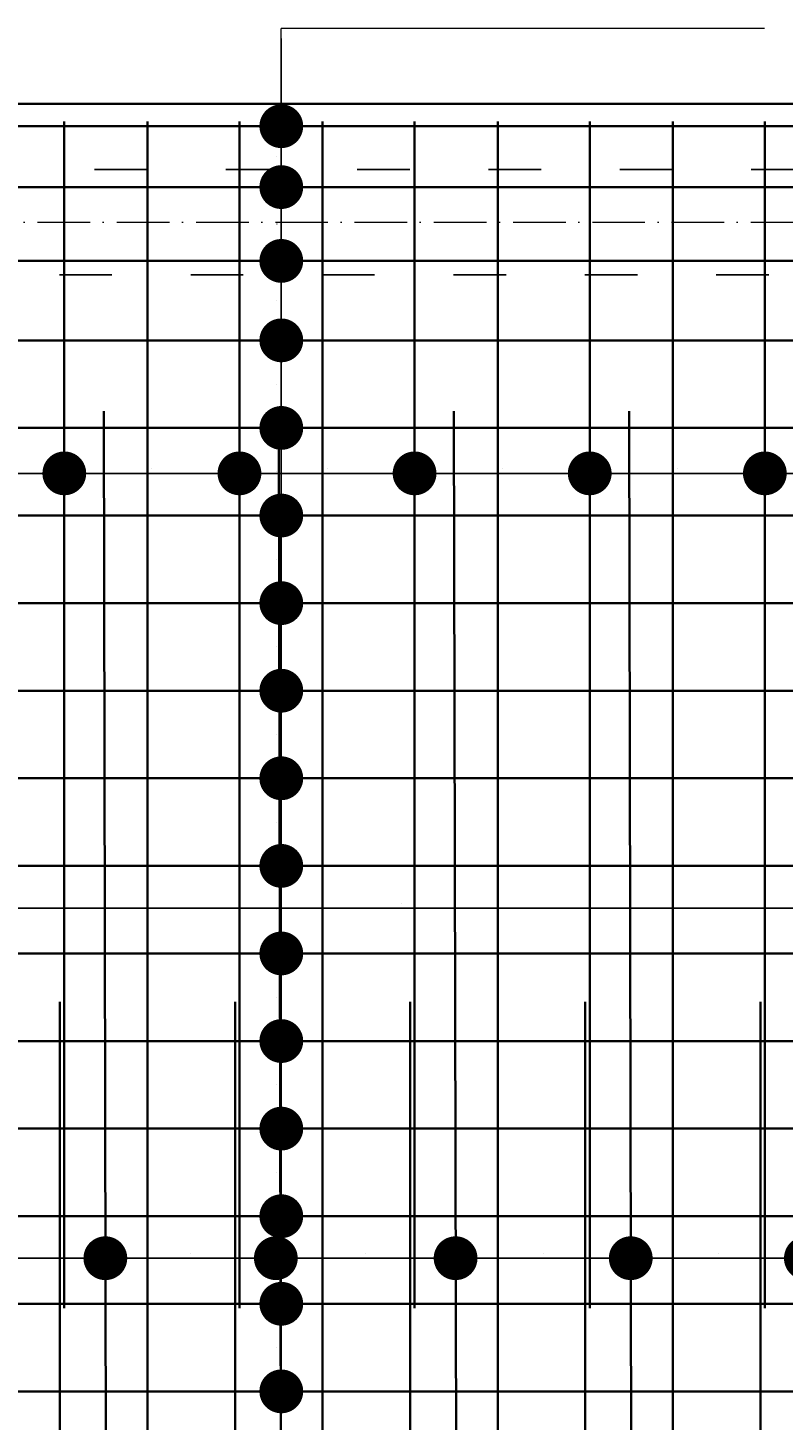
# Model space of a CAD drawing. Header units: millimetres. Extents: x 295948 to 312016, y 6878 to 18016.
# Tile 155 of 252: x 303985 to 304158, y 16591 to 16909. Entities that reach past the tile are written whole.
import ezdxf

# ---------------------------------------------------------------- set-up
doc = ezdxf.new("R2010")
doc.units = ezdxf.units.MM
doc.linetypes.add('ACAD_ISO03W100', pattern=[30, 12, -18])
doc.linetypes.add('ACAD_ISO10W100', pattern=[18, 12, -3, 0, -3])
for name, color, linetype, lineweight in [('konstrukcja', 3, 'Continuous', 35), ('konstrukcja wymiary', 1, 'Continuous', 13), ('osie', 5, 'ACAD_ISO10W100', 13), ('zbrojenie płyty', 141, 'Continuous', 35)]:
    doc.layers.add(name, color=color, linetype=linetype, lineweight=lineweight)
doc.layers.add('przerywane', color=6, linetype='ACAD_ISO03W100')
doc.styles.add('KONSTRUKCJA', font='romand.shx', dxfattribs={"oblique": 10})
doc.styles.get("Standard").update_dxf_attribs({"font": 'romand.shx', "oblique": 10})
doc.dimstyles.new('150', dxfattribs={"dimtxt": 10, "dimasz": 7, "dimexe": 1.25, "dimexo": 0.625, "dimgap": 3, "dimtad": 1, "dimdec": 0, "dimrnd": 0.5, "dimtxsty": 'KONSTRUKCJA', "dimblk": 'ARCHTICK', "dimcen": 2.5, "dimadec": 0, "dimazin": 0, "dimtfac": 1, "dimtdec": 0, "dimtix": 1, "dimtmove": 0, "dimatfit": 3, "dimfxl": 4, "dimfxlon": 1, "dimarcsym": 0})
doc.dimstyles.new('kropki', dxfattribs={"dimtxt": 0.001, "dimasz": 10, "dimexe": 1.25, "dimexo": 0.625, "dimgap": 1, "dimtad": 1, "dimtxsty": 'Standard', "dimblk": 'DOT', "dimcen": 2.5, "dimadec": 0, "dimazin": 0, "dimtfac": 1, "dimtmove": 0, "dimatfit": 3, "dimfxl": 1, "dimfxlon": 1, "dimarcsym": 0})

# ---------------------------------------------------------------- blocks, each defined once
blk = doc.blocks.new('_ArchTick')
at = {"color": 0, "linetype": 'ByBlock', "lineweight": 13, "const_width": 0.15}
blk.add_lwpolyline([(-0.5, -0.5), (0.5, 0.5)], dxfattribs=at)
blk = doc.blocks.new('*D2334')
at = {"layer": 'Defpoints', "color": 0, "transparency": 16777216}
for p in [(303790.44, 16970.58), (303790.44, 16876.22), (304210.44, 16876.22)]:
    blk.add_point(p, dxfattribs=at)
at = {"layer": 'konstrukcja wymiary', "color": 0, "lineweight": -2, "transparency": 16777216}
for p, q in [((303790.44, 16966.58), (303790.44, 16971.83)), ((304210.44, 16966.58), (304210.44, 16971.83)), ((304210.44, 16970.58), (303790.44, 16970.58))]:
    blk.add_line(p, q, dxfattribs=at)
at = {"layer": 'konstrukcja wymiary', "color": 0, "lineweight": -2, "transparency": 16777216, "xscale": 7, "yscale": 7, "zscale": 7, "rotation": 180}
blk.add_blockref('_ArchTick', (303790.44, 16970.58), dxfattribs=at)
at = {"layer": 'konstrukcja wymiary', "color": 0, "lineweight": -2, "transparency": 16777216, "xscale": 7, "yscale": 7, "zscale": 7}
blk.add_blockref('_ArchTick', (304210.44, 16970.58), dxfattribs=at)
at = {"layer": 'konstrukcja wymiary', "color": 0, "transparency": 16777216, "insert": (304000.44, 16978.58), "char_height": 10, "attachment_point": 5, "style": 'KONSTRUKCJA'}
blk.add_mtext('420', dxfattribs=at)
blk = doc.blocks.new('*D2156')
at = {"layer": 'Defpoints', "color": 0, "transparency": 16777216}
for p in [(304957.44, 17000.58), (303143.44, 16891.22), (304957.44, 16891.22)]:
    blk.add_point(p, dxfattribs=at)
at = {"layer": 'konstrukcja wymiary', "color": 0, "lineweight": -2, "transparency": 16777216}
for p, q in [((303143.44, 16996.58), (303143.44, 17001.83)), ((303143.44, 17000.58), (304957.44, 17000.58)), ((304957.44, 16996.58), (304957.44, 17001.83))]:
    blk.add_line(p, q, dxfattribs=at)
at = {"layer": 'konstrukcja wymiary', "color": 0, "lineweight": -2, "transparency": 16777216, "xscale": 7, "yscale": 7, "zscale": 7, "rotation": 180}
blk.add_blockref('_ArchTick', (303143.44, 17000.58), dxfattribs=at)
at = {"layer": 'konstrukcja wymiary', "color": 0, "lineweight": -2, "transparency": 16777216, "xscale": 7, "yscale": 7, "zscale": 7}
blk.add_blockref('_ArchTick', (304957.44, 17000.58), dxfattribs=at)
at = {"layer": 'konstrukcja wymiary', "color": 0, "transparency": 16777216, "insert": (304050.44, 17008.58), "char_height": 10, "attachment_point": 5, "style": 'KONSTRUKCJA'}
blk.add_mtext('1814', dxfattribs=at)
blk = doc.blocks.new('_Dot')
at = {"color": 0, "linetype": 'ByBlock', "lineweight": -2}
blk.add_line((-0.5, 0), (-1, 0), dxfattribs=at)
at = {"color": 0, "linetype": 'ByBlock', "const_width": 0.5}
blk.add_lwpolyline([(-0.25, 0, 1), (0.25, 0, 1)], format="xyb", close=True, dxfattribs=at)
blk = doc.blocks.new('*D2358')
at = {"layer": 'Defpoints', "color": 0, "transparency": 16777216}
for p in [(304052.56, 16886.14), (304043.12, 16872.24), (304052.56, 16872.24)]:
    blk.add_point(p, dxfattribs=at)
at = {"layer": 'konstrukcja wymiary', "color": 0, "lineweight": -2, "transparency": 16777216}
for p, q in [((304043.12, 16896.14), (304043.12, 16906.14)), ((304044.12, 16886.14), (304041.87, 16886.14)), ((304043.12, 16886.14), (304043.12, 16872.24)), ((304044.12, 16872.24), (304041.87, 16872.24)), ((304043.12, 16862.24), (304043.12, 16852.24))]:
    blk.add_line(p, q, dxfattribs=at)
at = {"layer": 'konstrukcja wymiary', "color": 0, "lineweight": -2, "transparency": 16777216, "xscale": 10, "yscale": 10, "zscale": 10}
for p, rotation in [((304043.12, 16886.14), 270), ((304043.12, 16872.24), 90)]:
    blk.add_blockref('_Dot', p, dxfattribs=dict(at, rotation=rotation))
at = {"layer": 'konstrukcja wymiary', "color": 0, "transparency": 16777216, "insert": (304042.12, 16879.19), "char_height": 0.001, "attachment_point": 5, "rotation": 90}
blk.add_mtext('13,9', dxfattribs=at)
blk = doc.blocks.new('*D2359')
at = {"layer": 'Defpoints', "color": 0, "transparency": 16777216}
for p in [(304052.56, 16872.24), (304043.12, 16855.38), (304050.44, 16855.38)]:
    blk.add_point(p, dxfattribs=at)
at = {"layer": 'konstrukcja wymiary', "color": 0, "lineweight": -2, "transparency": 16777216}
for p, q in [((304043.12, 16882.24), (304043.12, 16892.24)), ((304044.12, 16872.24), (304041.87, 16872.24)), ((304043.12, 16872.24), (304043.12, 16855.38)), ((304044.12, 16855.38), (304041.87, 16855.38)), ((304043.12, 16845.38), (304043.12, 16835.38))]:
    blk.add_line(p, q, dxfattribs=at)
at = {"layer": 'konstrukcja wymiary', "color": 0, "lineweight": -2, "transparency": 16777216, "xscale": 10, "yscale": 10, "zscale": 10}
for p, rotation in [((304043.12, 16872.24), 270), ((304043.12, 16855.38), 90)]:
    blk.add_blockref('_Dot', p, dxfattribs=dict(at, rotation=rotation))
at = {"layer": 'konstrukcja wymiary', "color": 0, "transparency": 16777216, "insert": (304042.12, 16863.81), "char_height": 0.001, "attachment_point": 5, "rotation": 90}
blk.add_mtext('16,87', dxfattribs=at)
blk = doc.blocks.new('*D2360')
at = {"layer": 'Defpoints', "color": 0, "transparency": 16777216}
for p in [(304050.44, 16855.38), (304043.12, 16837.24), (304052.56, 16837.24)]:
    blk.add_point(p, dxfattribs=at)
at = {"layer": 'konstrukcja wymiary', "color": 0, "lineweight": -2, "transparency": 16777216}
for p, q in [((304043.12, 16865.38), (304043.12, 16875.38)), ((304044.12, 16855.38), (304041.87, 16855.38)), ((304043.12, 16855.38), (304043.12, 16837.24)), ((304044.12, 16837.24), (304041.87, 16837.24)), ((304043.12, 16827.24), (304043.12, 16817.24))]:
    blk.add_line(p, q, dxfattribs=at)
at = {"layer": 'konstrukcja wymiary', "color": 0, "lineweight": -2, "transparency": 16777216, "xscale": 10, "yscale": 10, "zscale": 10}
for p, rotation in [((304043.12, 16855.38), 270), ((304043.12, 16837.24), 90)]:
    blk.add_blockref('_Dot', p, dxfattribs=dict(at, rotation=rotation))
at = {"layer": 'konstrukcja wymiary', "color": 0, "transparency": 16777216, "insert": (304042.12, 16846.31), "char_height": 0.001, "attachment_point": 5, "rotation": 90}
blk.add_mtext('18,13', dxfattribs=at)
blk = doc.blocks.new('*D2361')
at = {"layer": 'Defpoints', "color": 0, "transparency": 16777216}
for p in [(304052.56, 16837.24), (304043.12, 16817.24), (304052.56, 16817.24)]:
    blk.add_point(p, dxfattribs=at)
at = {"layer": 'konstrukcja wymiary', "color": 0, "lineweight": -2, "transparency": 16777216}
for p, q in [((304043.12, 16847.24), (304043.12, 16857.24)), ((304044.12, 16837.24), (304041.87, 16837.24)), ((304043.12, 16837.24), (304043.12, 16817.24)), ((304044.12, 16817.24), (304041.87, 16817.24)), ((304043.12, 16807.24), (304043.12, 16797.24))]:
    blk.add_line(p, q, dxfattribs=at)
at = {"layer": 'konstrukcja wymiary', "color": 0, "lineweight": -2, "transparency": 16777216, "xscale": 10, "yscale": 10, "zscale": 10}
for p, rotation in [((304043.12, 16837.24), 270), ((304043.12, 16817.24), 90)]:
    blk.add_blockref('_Dot', p, dxfattribs=dict(at, rotation=rotation))
at = {"layer": 'konstrukcja wymiary', "color": 0, "transparency": 16777216, "insert": (304042.12, 16827.24), "char_height": 0.001, "attachment_point": 5, "rotation": 90}
blk.add_mtext('20', dxfattribs=at)
blk = doc.blocks.new('*D2371')
at = {"layer": 'Defpoints', "color": 0, "transparency": 16777216}
for p in [(304052.56, 16817.24), (304043.12, 16797.24), (304052.56, 16797.24)]:
    blk.add_point(p, dxfattribs=at)
at = {"layer": 'konstrukcja wymiary', "color": 0, "lineweight": -2, "transparency": 16777216}
for p, q in [((304043.12, 16827.24), (304043.12, 16837.24)), ((304044.12, 16817.24), (304041.87, 16817.24)), ((304043.12, 16817.24), (304043.12, 16797.24)), ((304044.12, 16797.24), (304041.87, 16797.24)), ((304043.12, 16787.24), (304043.12, 16777.24))]:
    blk.add_line(p, q, dxfattribs=at)
at = {"layer": 'konstrukcja wymiary', "color": 0, "lineweight": -2, "transparency": 16777216, "xscale": 10, "yscale": 10, "zscale": 10}
for p, rotation in [((304043.12, 16817.24), 270), ((304043.12, 16797.24), 90)]:
    blk.add_blockref('_Dot', p, dxfattribs=dict(at, rotation=rotation))
at = {"layer": 'konstrukcja wymiary', "color": 0, "transparency": 16777216, "insert": (304042.12, 16807.24), "char_height": 0.001, "attachment_point": 5, "rotation": 90}
blk.add_mtext('20', dxfattribs=at)
blk = doc.blocks.new('*D2372')
at = {"layer": 'Defpoints', "color": 0, "transparency": 16777216}
for p in [(304052.56, 16797.24), (304043.12, 16777.24), (304050.44, 16777.24)]:
    blk.add_point(p, dxfattribs=at)
at = {"layer": 'konstrukcja wymiary', "color": 0, "lineweight": -2, "transparency": 16777216}
for p, q in [((304043.12, 16807.24), (304043.12, 16817.24)), ((304044.12, 16797.24), (304041.87, 16797.24)), ((304043.12, 16797.24), (304043.12, 16777.24)), ((304044.12, 16777.24), (304041.87, 16777.24)), ((304043.12, 16767.24), (304043.12, 16757.24))]:
    blk.add_line(p, q, dxfattribs=at)
at = {"layer": 'konstrukcja wymiary', "color": 0, "lineweight": -2, "transparency": 16777216, "xscale": 10, "yscale": 10, "zscale": 10}
for p, rotation in [((304043.12, 16797.24), 270), ((304043.12, 16777.24), 90)]:
    blk.add_blockref('_Dot', p, dxfattribs=dict(at, rotation=rotation))
at = {"layer": 'konstrukcja wymiary', "color": 0, "transparency": 16777216, "insert": (304042.12, 16787.24), "char_height": 0.001, "attachment_point": 5, "rotation": 90}
blk.add_mtext('20', dxfattribs=at)
blk = doc.blocks.new('*D2373')
at = {"layer": 'Defpoints', "color": 0, "transparency": 16777216}
for p in [(304050.44, 16777.24), (304043.12, 16757.24), (304052.56, 16757.24)]:
    blk.add_point(p, dxfattribs=at)
at = {"layer": 'konstrukcja wymiary', "color": 0, "lineweight": -2, "transparency": 16777216}
for p, q in [((304043.12, 16787.24), (304043.12, 16797.24)), ((304044.12, 16777.24), (304041.87, 16777.24)), ((304043.12, 16777.24), (304043.12, 16757.24)), ((304044.12, 16757.24), (304041.87, 16757.24)), ((304043.12, 16747.24), (304043.12, 16737.24))]:
    blk.add_line(p, q, dxfattribs=at)
at = {"layer": 'konstrukcja wymiary', "color": 0, "lineweight": -2, "transparency": 16777216, "xscale": 10, "yscale": 10, "zscale": 10}
for p, rotation in [((304043.12, 16777.24), 270), ((304043.12, 16757.24), 90)]:
    blk.add_blockref('_Dot', p, dxfattribs=dict(at, rotation=rotation))
at = {"layer": 'konstrukcja wymiary', "color": 0, "transparency": 16777216, "insert": (304042.12, 16767.24), "char_height": 0.001, "attachment_point": 5, "rotation": 90}
blk.add_mtext('20', dxfattribs=at)
blk = doc.blocks.new('*D2374')
at = {"layer": 'Defpoints', "color": 0, "transparency": 16777216}
for p in [(304052.56, 16757.24), (304043.12, 16737.24), (304052.56, 16737.24)]:
    blk.add_point(p, dxfattribs=at)
at = {"layer": 'konstrukcja wymiary', "color": 0, "lineweight": -2, "transparency": 16777216}
for p, q in [((304043.12, 16767.24), (304043.12, 16777.24)), ((304044.12, 16757.24), (304041.87, 16757.24)), ((304043.12, 16757.24), (304043.12, 16737.24)), ((304044.12, 16737.24), (304041.87, 16737.24)), ((304043.12, 16727.24), (304043.12, 16717.24))]:
    blk.add_line(p, q, dxfattribs=at)
at = {"layer": 'konstrukcja wymiary', "color": 0, "lineweight": -2, "transparency": 16777216, "xscale": 10, "yscale": 10, "zscale": 10}
for p, rotation in [((304043.12, 16757.24), 270), ((304043.12, 16737.24), 90)]:
    blk.add_blockref('_Dot', p, dxfattribs=dict(at, rotation=rotation))
at = {"layer": 'konstrukcja wymiary', "color": 0, "transparency": 16777216, "insert": (304042.12, 16747.24), "char_height": 0.001, "attachment_point": 5, "rotation": 90}
blk.add_mtext('20', dxfattribs=at)
blk = doc.blocks.new('*D2367')
at = {"layer": 'Defpoints', "color": 0, "transparency": 16777216}
for p in [(304052.56, 16737.24), (304043.12, 16717.24), (304052.56, 16717.24)]:
    blk.add_point(p, dxfattribs=at)
at = {"layer": 'konstrukcja wymiary', "color": 0, "lineweight": -2, "transparency": 16777216}
for p, q in [((304043.12, 16747.24), (304043.12, 16757.24)), ((304044.12, 16737.24), (304041.87, 16737.24)), ((304043.12, 16737.24), (304043.12, 16717.24)), ((304044.12, 16717.24), (304041.87, 16717.24)), ((304043.12, 16707.24), (304043.12, 16697.24))]:
    blk.add_line(p, q, dxfattribs=at)
at = {"layer": 'konstrukcja wymiary', "color": 0, "lineweight": -2, "transparency": 16777216, "xscale": 10, "yscale": 10, "zscale": 10}
for p, rotation in [((304043.12, 16737.24), 270), ((304043.12, 16717.24), 90)]:
    blk.add_blockref('_Dot', p, dxfattribs=dict(at, rotation=rotation))
at = {"layer": 'konstrukcja wymiary', "color": 0, "transparency": 16777216, "insert": (304042.12, 16727.24), "char_height": 0.001, "attachment_point": 5, "rotation": 90}
blk.add_mtext('20', dxfattribs=at)
blk = doc.blocks.new('*D2368')
at = {"layer": 'Defpoints', "color": 0, "transparency": 16777216}
for p in [(304052.56, 16717.24), (304043.12, 16697.24), (304052.56, 16697.24)]:
    blk.add_point(p, dxfattribs=at)
at = {"layer": 'konstrukcja wymiary', "color": 0, "lineweight": -2, "transparency": 16777216}
for p, q in [((304043.12, 16727.24), (304043.12, 16737.24)), ((304044.12, 16717.24), (304041.87, 16717.24)), ((304043.12, 16717.24), (304043.12, 16697.24)), ((304044.12, 16697.24), (304041.87, 16697.24)), ((304043.12, 16687.24), (304043.12, 16677.24))]:
    blk.add_line(p, q, dxfattribs=at)
at = {"layer": 'konstrukcja wymiary', "color": 0, "lineweight": -2, "transparency": 16777216, "xscale": 10, "yscale": 10, "zscale": 10}
for p, rotation in [((304043.12, 16717.24), 270), ((304043.12, 16697.24), 90)]:
    blk.add_blockref('_Dot', p, dxfattribs=dict(at, rotation=rotation))
at = {"layer": 'konstrukcja wymiary', "color": 0, "transparency": 16777216, "insert": (304042.12, 16707.24), "char_height": 0.001, "attachment_point": 5, "rotation": 90}
blk.add_mtext('20', dxfattribs=at)
blk = doc.blocks.new('*D2369')
at = {"layer": 'Defpoints', "color": 0, "transparency": 16777216}
for p in [(304052.56, 16697.24), (304043.12, 16677.24), (304052.56, 16677.24)]:
    blk.add_point(p, dxfattribs=at)
at = {"layer": 'konstrukcja wymiary', "color": 0, "lineweight": -2, "transparency": 16777216}
for p, q in [((304043.12, 16707.24), (304043.12, 16717.24)), ((304044.12, 16697.24), (304041.87, 16697.24)), ((304043.12, 16697.24), (304043.12, 16677.24)), ((304044.12, 16677.24), (304041.87, 16677.24)), ((304043.12, 16667.24), (304043.12, 16657.24))]:
    blk.add_line(p, q, dxfattribs=at)
at = {"layer": 'konstrukcja wymiary', "color": 0, "lineweight": -2, "transparency": 16777216, "xscale": 10, "yscale": 10, "zscale": 10}
for p, rotation in [((304043.12, 16697.24), 270), ((304043.12, 16677.24), 90)]:
    blk.add_blockref('_Dot', p, dxfattribs=dict(at, rotation=rotation))
at = {"layer": 'konstrukcja wymiary', "color": 0, "transparency": 16777216, "insert": (304042.12, 16687.24), "char_height": 0.001, "attachment_point": 5, "rotation": 90}
blk.add_mtext('20', dxfattribs=at)
blk = doc.blocks.new('*D2370')
at = {"layer": 'Defpoints', "color": 0, "transparency": 16777216}
for p in [(304052.56, 16677.24), (304043.12, 16657.24), (304052.56, 16657.24)]:
    blk.add_point(p, dxfattribs=at)
at = {"layer": 'konstrukcja wymiary', "color": 0, "lineweight": -2, "transparency": 16777216}
for p, q in [((304043.12, 16687.24), (304043.12, 16697.24)), ((304044.12, 16677.24), (304041.87, 16677.24)), ((304043.12, 16677.24), (304043.12, 16657.24)), ((304044.12, 16657.24), (304041.87, 16657.24)), ((304043.12, 16647.24), (304043.12, 16637.24))]:
    blk.add_line(p, q, dxfattribs=at)
at = {"layer": 'konstrukcja wymiary', "color": 0, "lineweight": -2, "transparency": 16777216, "xscale": 10, "yscale": 10, "zscale": 10}
for p, rotation in [((304043.12, 16677.24), 270), ((304043.12, 16657.24), 90)]:
    blk.add_blockref('_Dot', p, dxfattribs=dict(at, rotation=rotation))
at = {"layer": 'konstrukcja wymiary', "color": 0, "transparency": 16777216, "insert": (304042.12, 16667.24), "char_height": 0.001, "attachment_point": 5, "rotation": 90}
blk.add_mtext('20', dxfattribs=at)
blk = doc.blocks.new('*D2375')
at = {"layer": 'Defpoints', "color": 0, "transparency": 16777216}
for p in [(304052.56, 16657.24), (304043.12, 16637.24), (304052.56, 16637.24)]:
    blk.add_point(p, dxfattribs=at)
at = {"layer": 'konstrukcja wymiary', "color": 0, "lineweight": -2, "transparency": 16777216}
for p, q in [((304043.12, 16667.24), (304043.12, 16677.24)), ((304044.12, 16657.24), (304041.87, 16657.24)), ((304043.12, 16657.24), (304043.12, 16637.24)), ((304044.12, 16637.24), (304041.87, 16637.24)), ((304043.12, 16627.24), (304043.12, 16617.24))]:
    blk.add_line(p, q, dxfattribs=at)
at = {"layer": 'konstrukcja wymiary', "color": 0, "lineweight": -2, "transparency": 16777216, "xscale": 10, "yscale": 10, "zscale": 10}
for p, rotation in [((304043.12, 16657.24), 270), ((304043.12, 16637.24), 90)]:
    blk.add_blockref('_Dot', p, dxfattribs=dict(at, rotation=rotation))
at = {"layer": 'konstrukcja wymiary', "color": 0, "transparency": 16777216, "insert": (304042.12, 16647.24), "char_height": 0.001, "attachment_point": 5, "rotation": 90}
blk.add_mtext('20', dxfattribs=at)
blk = doc.blocks.new('*D2376')
at = {"layer": 'Defpoints', "color": 0, "transparency": 16777216}
for p in [(304052.56, 16637.24), (304043.12, 16617.24), (304052.56, 16617.24)]:
    blk.add_point(p, dxfattribs=at)
at = {"layer": 'konstrukcja wymiary', "color": 0, "lineweight": -2, "transparency": 16777216}
for p, q in [((304043.12, 16647.24), (304043.12, 16657.24)), ((304044.12, 16637.24), (304041.87, 16637.24)), ((304043.12, 16637.24), (304043.12, 16617.24)), ((304044.12, 16617.24), (304041.87, 16617.24)), ((304043.12, 16607.24), (304043.12, 16597.24))]:
    blk.add_line(p, q, dxfattribs=at)
at = {"layer": 'konstrukcja wymiary', "color": 0, "lineweight": -2, "transparency": 16777216, "xscale": 10, "yscale": 10, "zscale": 10}
for p, rotation in [((304043.12, 16637.24), 270), ((304043.12, 16617.24), 90)]:
    blk.add_blockref('_Dot', p, dxfattribs=dict(at, rotation=rotation))
at = {"layer": 'konstrukcja wymiary', "color": 0, "transparency": 16777216, "insert": (304042.12, 16627.24), "char_height": 0.001, "attachment_point": 5, "rotation": 90}
blk.add_mtext('20', dxfattribs=at)
blk = doc.blocks.new('*D2377')
at = {"layer": 'Defpoints', "color": 0, "transparency": 16777216}
for p in [(304052.56, 16617.24), (304043.12, 16597.24), (304052.56, 16597.24)]:
    blk.add_point(p, dxfattribs=at)
at = {"layer": 'konstrukcja wymiary', "color": 0, "lineweight": -2, "transparency": 16777216}
for p, q in [((304043.12, 16627.24), (304043.12, 16637.24)), ((304044.12, 16617.24), (304041.87, 16617.24)), ((304043.12, 16617.24), (304043.12, 16597.24)), ((304044.12, 16597.24), (304041.87, 16597.24)), ((304043.12, 16587.24), (304043.12, 16577.24))]:
    blk.add_line(p, q, dxfattribs=at)
at = {"layer": 'konstrukcja wymiary', "color": 0, "lineweight": -2, "transparency": 16777216, "xscale": 10, "yscale": 10, "zscale": 10}
for p, rotation in [((304043.12, 16617.24), 270), ((304043.12, 16597.24), 90)]:
    blk.add_blockref('_Dot', p, dxfattribs=dict(at, rotation=rotation))
at = {"layer": 'konstrukcja wymiary', "color": 0, "transparency": 16777216, "insert": (304042.12, 16607.24), "char_height": 0.001, "attachment_point": 5, "rotation": 90}
blk.add_mtext('20', dxfattribs=at)
blk = doc.blocks.new('*D2378')
at = {"layer": 'Defpoints', "color": 0, "transparency": 16777216}
for p in [(304052.56, 16597.24), (304043.12, 16577.24), (304052.56, 16577.24)]:
    blk.add_point(p, dxfattribs=at)
at = {"layer": 'konstrukcja wymiary', "color": 0, "lineweight": -2, "transparency": 16777216}
for p, q in [((304043.12, 16607.24), (304043.12, 16617.24)), ((304044.12, 16597.24), (304041.87, 16597.24)), ((304043.12, 16597.24), (304043.12, 16577.24)), ((304044.12, 16577.24), (304041.87, 16577.24)), ((304043.12, 16567.24), (304043.12, 16557.24))]:
    blk.add_line(p, q, dxfattribs=at)
at = {"layer": 'konstrukcja wymiary', "color": 0, "lineweight": -2, "transparency": 16777216, "xscale": 10, "yscale": 10, "zscale": 10}
for p, rotation in [((304043.12, 16597.24), 270), ((304043.12, 16577.24), 90)]:
    blk.add_blockref('_Dot', p, dxfattribs=dict(at, rotation=rotation))
at = {"layer": 'konstrukcja wymiary', "color": 0, "transparency": 16777216, "insert": (304042.12, 16587.24), "char_height": 0.001, "attachment_point": 5, "rotation": 90}
blk.add_mtext('20', dxfattribs=at)
blk = doc.blocks.new('*D2379')
at = {"layer": 'Defpoints', "color": 0, "transparency": 16777216}
for p in [(304052.56, 16577.24), (304043.12, 16557.24), (304052.56, 16557.24)]:
    blk.add_point(p, dxfattribs=at)
at = {"layer": 'konstrukcja wymiary', "color": 0, "lineweight": -2, "transparency": 16777216}
for p, q in [((304043.12, 16587.24), (304043.12, 16597.24)), ((304044.12, 16577.24), (304041.87, 16577.24)), ((304043.12, 16577.24), (304043.12, 16557.24)), ((304044.12, 16557.24), (304041.87, 16557.24)), ((304043.12, 16547.24), (304043.12, 16537.24))]:
    blk.add_line(p, q, dxfattribs=at)
at = {"layer": 'konstrukcja wymiary', "color": 0, "lineweight": -2, "transparency": 16777216, "xscale": 10, "yscale": 10, "zscale": 10}
for p, rotation in [((304043.12, 16577.24), 270), ((304043.12, 16557.24), 90)]:
    blk.add_blockref('_Dot', p, dxfattribs=dict(at, rotation=rotation))
at = {"layer": 'konstrukcja wymiary', "color": 0, "transparency": 16777216, "insert": (304042.12, 16567.24), "char_height": 0.001, "attachment_point": 5, "rotation": 90}
blk.add_mtext('20', dxfattribs=at)
blk = doc.blocks.new('*D2320')
at = {"layer": 'Defpoints', "color": 0, "transparency": 16777216}
for p in [(304307.44, 16707.6), (303833.56, 16697.24), (304307.44, 16697.24)]:
    blk.add_point(p, dxfattribs=at)
at = {"layer": 'konstrukcja wymiary', "color": 0, "lineweight": -2, "transparency": 16777216}
for p, q in [((303833.56, 16706.6), (303833.56, 16708.85)), ((303843.56, 16707.6), (304297.44, 16707.6)), ((304307.44, 16706.6), (304307.44, 16708.85))]:
    blk.add_line(p, q, dxfattribs=at)
at = {"layer": 'konstrukcja wymiary', "color": 0, "lineweight": -2, "transparency": 16777216, "xscale": 10, "yscale": 10, "zscale": 10, "rotation": 180}
blk.add_blockref('_Dot', (303833.56, 16707.6), dxfattribs=at)
at = {"layer": 'konstrukcja wymiary', "color": 0, "lineweight": -2, "transparency": 16777216, "xscale": 10, "yscale": 10, "zscale": 10}
blk.add_blockref('_Dot', (304307.44, 16707.6), dxfattribs=at)
at = {"layer": 'konstrukcja wymiary', "color": 0, "transparency": 16777216, "insert": (304070.5, 16708.61), "char_height": 0.001, "attachment_point": 5}
blk.add_mtext('473,88', dxfattribs=at)
blk = doc.blocks.new('*D2484')
at = {"layer": 'Defpoints', "color": 0, "transparency": 16777216}
for p in [(303993.56, 16806.87), (303953.56, 16797.24), (303993.56, 16797.24)]:
    blk.add_point(p, dxfattribs=at)
at = {"layer": 'konstrukcja wymiary', "color": 0, "lineweight": -2, "transparency": 16777216}
for p, q in [((303953.56, 16805.87), (303953.56, 16808.12)), ((303963.56, 16806.87), (303983.56, 16806.87)), ((303993.56, 16805.87), (303993.56, 16808.12))]:
    blk.add_line(p, q, dxfattribs=at)
at = {"layer": 'konstrukcja wymiary', "color": 0, "lineweight": -2, "transparency": 16777216, "xscale": 10, "yscale": 10, "zscale": 10, "rotation": 180}
blk.add_blockref('_Dot', (303953.56, 16806.87), dxfattribs=at)
at = {"layer": 'konstrukcja wymiary', "color": 0, "lineweight": -2, "transparency": 16777216, "xscale": 10, "yscale": 10, "zscale": 10}
blk.add_blockref('_Dot', (303993.56, 16806.87), dxfattribs=at)
at = {"layer": 'konstrukcja wymiary', "color": 0, "transparency": 16777216, "insert": (303973.56, 16807.87), "char_height": 0.001, "attachment_point": 5}
blk.add_mtext('40', dxfattribs=at)
blk = doc.blocks.new('*D2485')
at = {"layer": 'Defpoints', "color": 0, "transparency": 16777216}
for p in [(304033.56, 16806.87), (303993.56, 16797.24), (304033.56, 16797.24)]:
    blk.add_point(p, dxfattribs=at)
at = {"layer": 'konstrukcja wymiary', "color": 0, "lineweight": -2, "transparency": 16777216}
for p, q in [((303993.56, 16805.87), (303993.56, 16808.12)), ((304003.56, 16806.87), (304023.56, 16806.87)), ((304033.56, 16805.87), (304033.56, 16808.12))]:
    blk.add_line(p, q, dxfattribs=at)
at = {"layer": 'konstrukcja wymiary', "color": 0, "lineweight": -2, "transparency": 16777216, "xscale": 10, "yscale": 10, "zscale": 10, "rotation": 180}
blk.add_blockref('_Dot', (303993.56, 16806.87), dxfattribs=at)
at = {"layer": 'konstrukcja wymiary', "color": 0, "lineweight": -2, "transparency": 16777216, "xscale": 10, "yscale": 10, "zscale": 10}
blk.add_blockref('_Dot', (304033.56, 16806.87), dxfattribs=at)
at = {"layer": 'konstrukcja wymiary', "color": 0, "transparency": 16777216, "insert": (304013.56, 16807.87), "char_height": 0.001, "attachment_point": 5}
blk.add_mtext('40', dxfattribs=at)
blk = doc.blocks.new('*D2486')
at = {"layer": 'Defpoints', "color": 0, "transparency": 16777216}
for p in [(304073.56, 16806.87), (304033.56, 16797.24), (304073.56, 16797.24)]:
    blk.add_point(p, dxfattribs=at)
at = {"layer": 'konstrukcja wymiary', "color": 0, "lineweight": -2, "transparency": 16777216}
for p, q in [((304033.56, 16805.87), (304033.56, 16808.12)), ((304043.56, 16806.87), (304063.56, 16806.87)), ((304073.56, 16805.87), (304073.56, 16808.12))]:
    blk.add_line(p, q, dxfattribs=at)
at = {"layer": 'konstrukcja wymiary', "color": 0, "lineweight": -2, "transparency": 16777216, "xscale": 10, "yscale": 10, "zscale": 10, "rotation": 180}
blk.add_blockref('_Dot', (304033.56, 16806.87), dxfattribs=at)
at = {"layer": 'konstrukcja wymiary', "color": 0, "lineweight": -2, "transparency": 16777216, "xscale": 10, "yscale": 10, "zscale": 10}
blk.add_blockref('_Dot', (304073.56, 16806.87), dxfattribs=at)
at = {"layer": 'konstrukcja wymiary', "color": 0, "transparency": 16777216, "insert": (304053.56, 16807.87), "char_height": 0.001, "attachment_point": 5}
blk.add_mtext('40', dxfattribs=at)
blk = doc.blocks.new('*D2487')
at = {"layer": 'Defpoints', "color": 0, "transparency": 16777216}
for p in [(304113.56, 16806.87), (304073.56, 16797.24), (304113.56, 16797.24)]:
    blk.add_point(p, dxfattribs=at)
at = {"layer": 'konstrukcja wymiary', "color": 0, "lineweight": -2, "transparency": 16777216}
for p, q in [((304073.56, 16805.87), (304073.56, 16808.12)), ((304083.56, 16806.87), (304103.56, 16806.87)), ((304113.56, 16805.87), (304113.56, 16808.12))]:
    blk.add_line(p, q, dxfattribs=at)
at = {"layer": 'konstrukcja wymiary', "color": 0, "lineweight": -2, "transparency": 16777216, "xscale": 10, "yscale": 10, "zscale": 10, "rotation": 180}
blk.add_blockref('_Dot', (304073.56, 16806.87), dxfattribs=at)
at = {"layer": 'konstrukcja wymiary', "color": 0, "lineweight": -2, "transparency": 16777216, "xscale": 10, "yscale": 10, "zscale": 10}
blk.add_blockref('_Dot', (304113.56, 16806.87), dxfattribs=at)
at = {"layer": 'konstrukcja wymiary', "color": 0, "transparency": 16777216, "insert": (304093.56, 16807.87), "char_height": 0.001, "attachment_point": 5}
blk.add_mtext('40', dxfattribs=at)
blk = doc.blocks.new('*D2488')
at = {"layer": 'Defpoints', "color": 0, "transparency": 16777216}
for p in [(304153.56, 16806.87), (304113.56, 16797.24), (304153.56, 16797.24)]:
    blk.add_point(p, dxfattribs=at)
at = {"layer": 'konstrukcja wymiary', "color": 0, "lineweight": -2, "transparency": 16777216}
for p, q in [((304113.56, 16805.87), (304113.56, 16808.12)), ((304123.56, 16806.87), (304143.56, 16806.87)), ((304153.56, 16805.87), (304153.56, 16808.12))]:
    blk.add_line(p, q, dxfattribs=at)
at = {"layer": 'konstrukcja wymiary', "color": 0, "lineweight": -2, "transparency": 16777216, "xscale": 10, "yscale": 10, "zscale": 10, "rotation": 180}
blk.add_blockref('_Dot', (304113.56, 16806.87), dxfattribs=at)
at = {"layer": 'konstrukcja wymiary', "color": 0, "lineweight": -2, "transparency": 16777216, "xscale": 10, "yscale": 10, "zscale": 10}
blk.add_blockref('_Dot', (304153.56, 16806.87), dxfattribs=at)
at = {"layer": 'konstrukcja wymiary', "color": 0, "transparency": 16777216, "insert": (304133.56, 16807.87), "char_height": 0.001, "attachment_point": 5}
blk.add_mtext('40', dxfattribs=at)
blk = doc.blocks.new('*D2489')
at = {"layer": 'Defpoints', "color": 0, "transparency": 16777216}
for p in [(304193.56, 16806.87), (304153.56, 16797.24), (304193.56, 16797.24)]:
    blk.add_point(p, dxfattribs=at)
at = {"layer": 'konstrukcja wymiary', "color": 0, "lineweight": -2, "transparency": 16777216}
for p, q in [((304153.56, 16805.87), (304153.56, 16808.12)), ((304163.56, 16806.87), (304183.56, 16806.87)), ((304193.56, 16805.87), (304193.56, 16808.12))]:
    blk.add_line(p, q, dxfattribs=at)
at = {"layer": 'konstrukcja wymiary', "color": 0, "lineweight": -2, "transparency": 16777216, "xscale": 10, "yscale": 10, "zscale": 10, "rotation": 180}
blk.add_blockref('_Dot', (304153.56, 16806.87), dxfattribs=at)
at = {"layer": 'konstrukcja wymiary', "color": 0, "lineweight": -2, "transparency": 16777216, "xscale": 10, "yscale": 10, "zscale": 10}
blk.add_blockref('_Dot', (304193.56, 16806.87), dxfattribs=at)
at = {"layer": 'konstrukcja wymiary', "color": 0, "transparency": 16777216, "insert": (304173.56, 16807.87), "char_height": 0.001, "attachment_point": 5}
blk.add_mtext('40', dxfattribs=at)
blk = doc.blocks.new('*D2589')
at = {"layer": 'Defpoints', "color": 0, "transparency": 16777216}
for p in [(303962.93, 16637.24), (304002.93, 16637.24), (304002.93, 16627.65)]:
    blk.add_point(p, dxfattribs=at)
at = {"layer": 'konstrukcja wymiary', "color": 0, "lineweight": -2, "transparency": 16777216}
for p, q in [((303962.93, 16628.65), (303962.93, 16626.4)), ((304002.93, 16628.65), (304002.93, 16626.4)), ((303972.93, 16627.65), (303992.93, 16627.65))]:
    blk.add_line(p, q, dxfattribs=at)
at = {"layer": 'konstrukcja wymiary', "color": 0, "lineweight": -2, "transparency": 16777216, "xscale": 10, "yscale": 10, "zscale": 10, "rotation": 180}
blk.add_blockref('_Dot', (303962.93, 16627.65), dxfattribs=at)
at = {"layer": 'konstrukcja wymiary', "color": 0, "lineweight": -2, "transparency": 16777216, "xscale": 10, "yscale": 10, "zscale": 10}
blk.add_blockref('_Dot', (304002.93, 16627.65), dxfattribs=at)
at = {"layer": 'konstrukcja wymiary', "color": 0, "transparency": 16777216, "insert": (303982.93, 16628.65), "char_height": 0.001, "attachment_point": 5}
blk.add_mtext('40', dxfattribs=at)
blk = doc.blocks.new('*D2590')
at = {"layer": 'Defpoints', "color": 0, "transparency": 16777216}
for p in [(304002.93, 16637.24), (304041.87, 16637.24), (304041.87, 16627.65)]:
    blk.add_point(p, dxfattribs=at)
at = {"layer": 'konstrukcja wymiary', "color": 0, "lineweight": -2, "transparency": 16777216}
for p, q in [((304002.93, 16628.65), (304002.93, 16626.4)), ((304041.87, 16628.65), (304041.87, 16626.4)), ((304012.93, 16627.65), (304031.87, 16627.65))]:
    blk.add_line(p, q, dxfattribs=at)
at = {"layer": 'konstrukcja wymiary', "color": 0, "lineweight": -2, "transparency": 16777216, "xscale": 10, "yscale": 10, "zscale": 10, "rotation": 180}
blk.add_blockref('_Dot', (304002.93, 16627.65), dxfattribs=at)
at = {"layer": 'konstrukcja wymiary', "color": 0, "lineweight": -2, "transparency": 16777216, "xscale": 10, "yscale": 10, "zscale": 10}
blk.add_blockref('_Dot', (304041.87, 16627.65), dxfattribs=at)
at = {"layer": 'konstrukcja wymiary', "color": 0, "transparency": 16777216, "insert": (304022.4, 16628.65), "char_height": 0.001, "attachment_point": 5}
blk.add_mtext('38,94', dxfattribs=at)
blk = doc.blocks.new('*D2591')
at = {"layer": 'Defpoints', "color": 0, "transparency": 16777216}
for p in [(304041.87, 16637.24), (304082.93, 16637.24), (304082.93, 16627.65)]:
    blk.add_point(p, dxfattribs=at)
at = {"layer": 'konstrukcja wymiary', "color": 0, "lineweight": -2, "transparency": 16777216}
for p, q in [((304041.87, 16628.65), (304041.87, 16626.4)), ((304082.93, 16628.65), (304082.93, 16626.4)), ((304051.87, 16627.65), (304072.93, 16627.65))]:
    blk.add_line(p, q, dxfattribs=at)
at = {"layer": 'konstrukcja wymiary', "color": 0, "lineweight": -2, "transparency": 16777216, "xscale": 10, "yscale": 10, "zscale": 10, "rotation": 180}
blk.add_blockref('_Dot', (304041.87, 16627.65), dxfattribs=at)
at = {"layer": 'konstrukcja wymiary', "color": 0, "lineweight": -2, "transparency": 16777216, "xscale": 10, "yscale": 10, "zscale": 10}
blk.add_blockref('_Dot', (304082.93, 16627.65), dxfattribs=at)
at = {"layer": 'konstrukcja wymiary', "color": 0, "transparency": 16777216, "insert": (304062.4, 16628.65), "char_height": 0.001, "attachment_point": 5}
blk.add_mtext('41,06', dxfattribs=at)
blk = doc.blocks.new('*D2592')
at = {"layer": 'Defpoints', "color": 0, "transparency": 16777216}
for p in [(304082.93, 16637.24), (304122.93, 16637.24), (304122.93, 16627.65)]:
    blk.add_point(p, dxfattribs=at)
at = {"layer": 'konstrukcja wymiary', "color": 0, "lineweight": -2, "transparency": 16777216}
for p, q in [((304082.93, 16628.65), (304082.93, 16626.4)), ((304122.93, 16628.65), (304122.93, 16626.4)), ((304092.93, 16627.65), (304112.93, 16627.65))]:
    blk.add_line(p, q, dxfattribs=at)
at = {"layer": 'konstrukcja wymiary', "color": 0, "lineweight": -2, "transparency": 16777216, "xscale": 10, "yscale": 10, "zscale": 10, "rotation": 180}
blk.add_blockref('_Dot', (304082.93, 16627.65), dxfattribs=at)
at = {"layer": 'konstrukcja wymiary', "color": 0, "lineweight": -2, "transparency": 16777216, "xscale": 10, "yscale": 10, "zscale": 10}
blk.add_blockref('_Dot', (304122.93, 16627.65), dxfattribs=at)
at = {"layer": 'konstrukcja wymiary', "color": 0, "transparency": 16777216, "insert": (304102.93, 16628.65), "char_height": 0.001, "attachment_point": 5}
blk.add_mtext('40', dxfattribs=at)
blk = doc.blocks.new('*D2593')
at = {"layer": 'Defpoints', "color": 0, "transparency": 16777216}
for p in [(304122.93, 16637.24), (304162.93, 16637.24), (304162.93, 16627.65)]:
    blk.add_point(p, dxfattribs=at)
at = {"layer": 'konstrukcja wymiary', "color": 0, "lineweight": -2, "transparency": 16777216}
for p, q in [((304122.93, 16628.65), (304122.93, 16626.4)), ((304162.93, 16628.65), (304162.93, 16626.4)), ((304132.93, 16627.65), (304152.93, 16627.65))]:
    blk.add_line(p, q, dxfattribs=at)
at = {"layer": 'konstrukcja wymiary', "color": 0, "lineweight": -2, "transparency": 16777216, "xscale": 10, "yscale": 10, "zscale": 10, "rotation": 180}
blk.add_blockref('_Dot', (304122.93, 16627.65), dxfattribs=at)
at = {"layer": 'konstrukcja wymiary', "color": 0, "lineweight": -2, "transparency": 16777216, "xscale": 10, "yscale": 10, "zscale": 10}
blk.add_blockref('_Dot', (304162.93, 16627.65), dxfattribs=at)
at = {"layer": 'konstrukcja wymiary', "color": 0, "transparency": 16777216, "insert": (304142.93, 16628.65), "char_height": 0.001, "attachment_point": 5}
blk.add_mtext('40', dxfattribs=at)

msp = doc.modelspace()

# ---------------------------------------------------------------- linework, layer by layer
at = {"layer": 'konstrukcja'}
msp.add_lwpolyline([(303817.44, 15622.224), (303143.44, 15622.224), (303143.44, 16891.224), (304957.44, 16891.224), (304957.44, 15622.224), (304283.44, 15622.224)], dxfattribs=at)
at = {"layer": 'konstrukcja wymiary'}
for p in [(304043.116, 16863.243), (304153.448, 16908.437)]:
    msp.add_line(p, (304043.116, 16908.437), dxfattribs=at)
at = {"layer": 'osie'}
msp.add_line((302955.771, 16864.224), (304978.51, 16864.224), dxfattribs=at)
at = {"layer": 'przerywane'}
for p, q in [((304942.44, 16876.224), (303158.44, 16876.224)), ((303602.44, 16852.224), (304198.44, 16852.224))]:
    msp.add_line(p, q, dxfattribs=at)
at = {"layer": 'zbrojenie płyty'}
for p, q in [((303450.44, 16886.143), (304650.44, 16886.143)), ((303993.558, 16887.224), (303993.558, 16616.224)), ((304012.558, 16887.224), (304012.558, 15887.224)), ((304033.558, 16887.224), (304033.558, 16616.224)), ((304052.558, 16887.224), (304052.558, 15887.224)), ((304073.558, 16887.224), (304073.558, 16616.224)), ((304092.558, 16887.224), (304092.558, 15887.224)), ((304113.558, 16887.224), (304113.558, 16616.224)), ((304132.558, 16887.224), (304132.558, 15887.224)), ((304153.558, 16887.224), (304153.558, 16616.224)), ((303752.132, 16872.243), (304952.132, 16872.243)), ((303450.44, 16855.377), (304650.44, 16855.377)), ((303752.132, 16837.243), (304952.132, 16837.243)), ((304002.558, 16821.092), (304003.558, 16321.092)), ((304042.558, 16821.092), (304043.558, 16321.092)), ((304082.558, 16821.092), (304083.558, 16321.092)), ((304122.558, 16821.092), (304123.558, 16321.092)), ((303450.44, 16817.243), (304650.44, 16817.243)), ((303752.132, 16797.243), (304952.132, 16797.243)), ((303450.44, 16777.243), (304650.44, 16777.243)), ((303752.132, 16757.243), (304952.132, 16757.243)), ((303450.44, 16737.243), (304650.44, 16737.243)), ((303752.132, 16717.243), (304952.132, 16717.243)), ((303450.44, 16697.243), (304650.44, 16697.243)), ((303992.558, 16686.224), (303992.558, 15686.224)), ((304032.558, 16686.224), (304032.558, 15686.224)), ((304072.558, 16686.224), (304072.558, 15686.224)), ((304112.558, 16686.224), (304112.558, 15686.224)), ((304152.558, 16686.224), (304152.558, 15686.224)), ((303752.132, 16677.243), (304952.132, 16677.243)), ((303450.44, 16657.243), (304650.44, 16657.243)), ((303752.132, 16637.243), (304952.132, 16637.243)), ((303450.44, 16617.243), (304650.44, 16617.243)), ((303752.132, 16597.243), (304952.132, 16597.243))]:
    msp.add_line(p, q, dxfattribs=at)

# ---------------------------------------------------------------- dimensions: what is measured, and where the dimension line sits
at = {"layer": 'konstrukcja wymiary'}
for base, p1, p2, dimstyle, picture, middle in [((304957.44, 17000.584), (303143.44, 16891.224), (304957.44, 16891.224), '150', '*D2156', (304050.44, 17008.584)), ((303790.44, 16970.584), (304210.44, 16876.224), (303790.44, 16876.224), '150', '*D2334', (304000.44, 16978.584)), ((303993.558, 16806.869), (303953.558, 16797.243), (303993.558, 16797.243), 'kropki', '*D2484', (303973.558, 16807.87)), ((304033.558, 16806.869), (303993.558, 16797.243), (304033.558, 16797.243), 'kropki', '*D2485', (304013.558, 16807.87)), ((304073.558, 16806.869), (304033.558, 16797.243), (304073.558, 16797.243), 'kropki', '*D2486', (304053.558, 16807.87)), ((304113.558, 16806.869), (304073.558, 16797.243), (304113.558, 16797.243), 'kropki', '*D2487', (304093.558, 16807.87)), ((304153.558, 16806.869), (304113.558, 16797.243), (304153.558, 16797.243), 'kropki', '*D2488', (304133.558, 16807.87)), ((304193.558, 16806.869), (304153.558, 16797.243), (304193.558, 16797.243), 'kropki', '*D2489', (304173.558, 16807.87)), ((304307.44, 16707.605), (303833.558, 16697.243), (304307.44, 16697.243), 'kropki', '*D2320', (304070.499, 16708.605)), ((304002.925, 16627.647), (303962.925, 16637.243), (304002.925, 16637.243), 'kropki', '*D2589', (303982.925, 16628.648)), ((304041.866, 16627.647), (304002.925, 16637.243), (304041.866, 16637.243), 'kropki', '*D2590', (304022.396, 16628.648)), ((304082.925, 16627.647), (304041.866, 16637.243), (304082.925, 16637.243), 'kropki', '*D2591', (304062.396, 16628.648)), ((304122.925, 16627.647), (304082.925, 16637.243), (304122.925, 16637.243), 'kropki', '*D2592', (304102.925, 16628.648)), ((304162.925, 16627.647), (304122.925, 16637.243), (304162.925, 16637.243), 'kropki', '*D2593', (304142.925, 16628.648))]:
    dim = msp.add_linear_dim(base=base, p1=p1, p2=p2, dimstyle=dimstyle, override={"dimtmove": 1}, dxfattribs=at)
    dim.commit()
    dim.dimension.update_dxf_attribs({"geometry": picture, "text_midpoint": middle})
dim = msp.add_linear_dim(base=(304043.116, 16872.243), p1=(304052.558, 16886.143), p2=(304052.558, 16872.243), angle=90, dimstyle='kropki', dxfattribs=at)
dim.commit()
dim.dimension.update_dxf_attribs({"geometry": '*D2358', "text_midpoint": (304042.115, 16879.193)})
for base, p1, p2, picture, middle in [((304043.116, 16855.377), (304052.558, 16872.243), (304050.44, 16855.377), '*D2359', (304042.115, 16863.81)), ((304043.116, 16837.243), (304050.44, 16855.377), (304052.558, 16837.243), '*D2360', (304042.115, 16846.31)), ((304043.116, 16817.243), (304052.558, 16837.243), (304052.558, 16817.243), '*D2361', (304042.115, 16827.243)), ((304043.116, 16797.243), (304052.558, 16817.243), (304052.558, 16797.243), '*D2371', (304042.115, 16807.243)), ((304043.116, 16777.243), (304052.558, 16797.243), (304050.44, 16777.243), '*D2372', (304042.115, 16787.243)), ((304043.116, 16757.243), (304050.44, 16777.243), (304052.558, 16757.243), '*D2373', (304042.115, 16767.243)), ((304043.116, 16737.243), (304052.558, 16757.243), (304052.558, 16737.243), '*D2374', (304042.115, 16747.243)), ((304043.116, 16717.243), (304052.558, 16737.243), (304052.558, 16717.243), '*D2367', (304042.115, 16727.243)), ((304043.116, 16697.243), (304052.558, 16717.243), (304052.558, 16697.243), '*D2368', (304042.115, 16707.243)), ((304043.116, 16677.243), (304052.558, 16697.243), (304052.558, 16677.243), '*D2369', (304042.115, 16687.243)), ((304043.116, 16657.243), (304052.558, 16677.243), (304052.558, 16657.243), '*D2370', (304042.115, 16667.243)), ((304043.116, 16637.243), (304052.558, 16657.243), (304052.558, 16637.243), '*D2375', (304042.115, 16647.243)), ((304043.116, 16617.243), (304052.558, 16637.243), (304052.558, 16617.243), '*D2376', (304042.115, 16627.243)), ((304043.116, 16597.243), (304052.558, 16617.243), (304052.558, 16597.243), '*D2377', (304042.115, 16607.243)), ((304043.116, 16577.243), (304052.558, 16597.243), (304052.558, 16577.243), '*D2378', (304042.115, 16587.243)), ((304043.116, 16557.243), (304052.558, 16577.243), (304052.558, 16557.243), '*D2379', (304042.115, 16567.243))]:
    dim = msp.add_linear_dim(base=base, p1=p1, p2=p2, angle=90, dimstyle='kropki', override={"dimtmove": 1}, dxfattribs=at)
    dim.commit()
    dim.dimension.update_dxf_attribs({"geometry": picture, "text_midpoint": middle})

doc.saveas('drawing.dxf')
